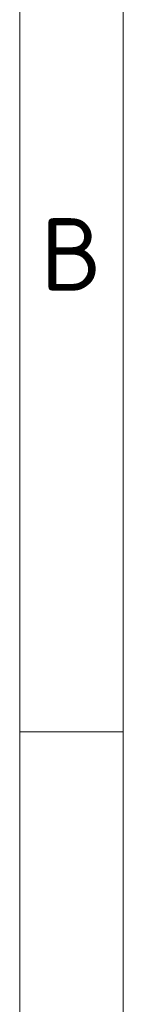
# Model space of a CAD drawing. Header units: millimetres. Extents: x 10 to 830, y 10 to 584.
# Tile 5 of 24: x 10 to 20, y 363 to 458. Entities that reach past the tile are written whole.
import ezdxf

# ---------------------------------------------------------------- set-up
doc = ezdxf.new("R2010")
doc.units = ezdxf.units.MM
doc.header["$LTSCALE"] = 2
doc.layers.add('Rahmen (ISO)', color=7, linetype='Continuous', lineweight=70)
doc.styles.add('Bezeichnungstext (ISO)', font='isocpeur.ttf')

# ---------------------------------------------------------------- blocks, each defined once
blk = doc.blocks.new('Ränder Basler-A3')
at = {"layer": 'Rahmen (ISO)', "color": 7, "lineweight": 18}
blk.add_line((5, 5), (5, 292), dxfattribs=at)
at = {"layer": 'Rahmen (ISO)', "lineweight": 18}
for p, q in [((10, 240.833), (10, 194.667)), ((10, 194.667), (10, 148.5))]:
    blk.add_line(p, q, dxfattribs=at)
at = {"layer": 'Rahmen (ISO)', "color": 7, "linetype": 'Continuous', "lineweight": 18}
blk.add_line((10, 194.667), (5, 194.667), dxfattribs=at)
at = {"layer": 'Rahmen (ISO)', "insert": (7.5, 217.75), "char_height": 3.5, "attachment_point": 5, "style": 'Bezeichnungstext (ISO)'}
blk.add_mtext('\\fISOCPEUR|b0|i0;{\\H3.5000;B}', dxfattribs=at)

msp = doc.modelspace()

# ---------------------------------------------------------------- block references
at = {"xscale": 2, "yscale": 2, "zscale": 2}
msp.add_blockref('Ränder Basler-A3', (0, 0), dxfattribs=at)

doc.saveas('drawing.dxf')
